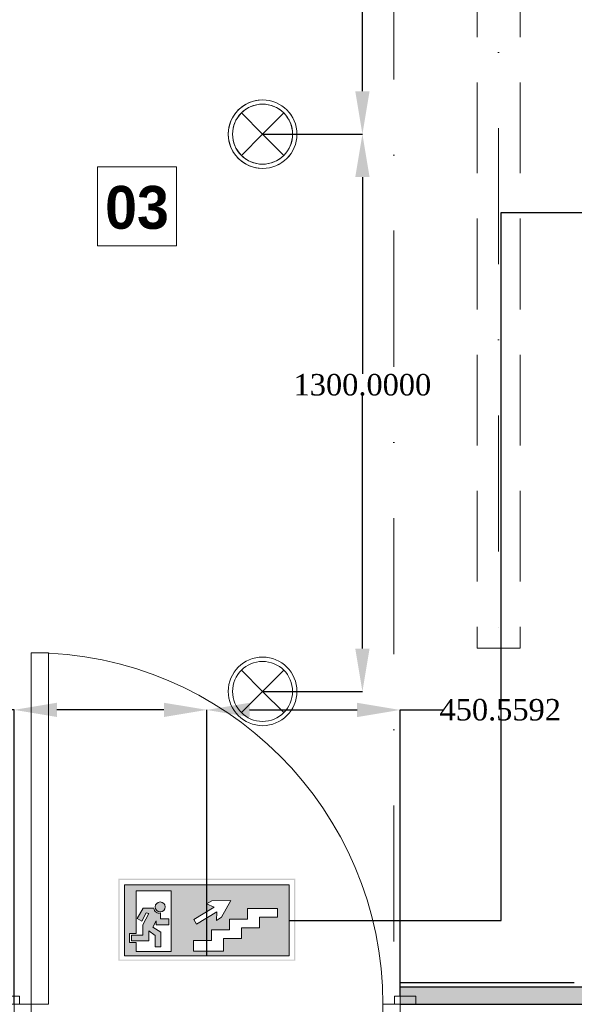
# Model space of a CAD drawing. Header units: inches. Extents: x -177438 to 34922, y -9538 to 55319.
# Tile 13 of 59: x -16003 to -14709, y 1392 to 3689. Entities that reach past the tile are written whole.
import ezdxf

# ---------------------------------------------------------------- set-up
doc = ezdxf.new("R2010")
doc.units = ezdxf.units.IN
doc.header["$MEASUREMENT"] = 0
doc.set_wipeout_variables(frame=1)
doc.linetypes.add('Dot & Dashed', pattern=[670.277762, 317.5, -176.388889, 0, -176.388874])
doc.linetypes.add('Hidden', pattern=[317.5, 211.666667, -105.833333])
for name, color, linetype in [('- ავარიული განათება', 7, 'Continuous'), ('- განათება', 7, 'Continuous'), ('Marker - Section', 7, 'Continuous'), ('New_Structural - Bearing', 7, 'Continuous'), ('Structural - Bearing', 7, 'Continuous')]:
    doc.layers.add(name, color=color, linetype=linetype)
for name, color, linetype, lineweight in [('Archicad Doors_Pen_No__1', 7, 'Continuous', 13), ('New_Annotation - Text_Pen_No__20', 1, 'Continuous', 0), ('New_Structural - Bearing_Pen_No__1', 7, 'Continuous', 13)]:
    doc.layers.add(name, color=color, linetype=linetype, lineweight=lineweight)
for name, color, linetype, lineweight, true_color in [('Marker - Section_Pen_No__108', 7, 'Continuous', 13, 0xfd8379), ('New_Interior - Lamp_Pen_No__77', 7, 'Continuous', 20, 0xffeb28), ('New_Structural - Bearing_Pen_No__102', 7, 'Continuous', 13, 0xcccccc), ('New_Structural - Bearing_Pen_No__255', 7, 'Continuous', 13, 0xe8e8e8), ('New_Structural - Bearing_Pen_No__5', 7, 'Continuous', 25, 0x40a5ff)]:
    doc.layers.add(name, color=color, linetype=linetype, lineweight=lineweight, true_color=true_color)
doc.styles.add('GENERATED_STYLE_4', font='txt')
doc.styles.get("Standard").update_dxf_attribs({"font": 'arial.ttf'})
doc.dimstyles.get("Standard").update_dxf_attribs({"dimtxt": 0.18, "dimasz": 0.18, "dimexe": 0.18, "dimexo": 0.0625, "dimgap": 0.09, "dimtad": 0, "dimtih": 1, "dimtoh": 1, "dimdec": 4, "dimzin": 0, "dimdsep": 46, "dimtxsty": 'Standard', "dimcen": 0.09, "dimadec": 0, "dimazin": 0, "dimtfac": 1, "dimtdec": 4, "dimtofl": 0, "dimtmove": 0, "dimatfit": 3, "dimfxl": 1, "dimtolj": 1, "dimtzin": 0, "dimarcsym": 0})

# ---------------------------------------------------------------- blocks, each defined once
blk = doc.blocks.new('Door')
at = {"layer": 'Archicad Doors_Pen_No__1', "color": 7, "linetype": 'Continuous', "lineweight": 13}
for p, q in [((370, 0), (370, 820)), ((370, 820), (410, 820)), ((410, 820), (410, 0)), ((-487, 0), (-487, 19)), ((-487, 19), (-437, 19)), ((-437, 0), (-487, 0)), ((-450, 0), (-487, 0)), ((-450, 0), (-487, 0)), ((-410, 0), (-450, 0)), ((-450, 0), (-450, -115)), ((-450, 0), (-450, -115)), ((-450, 0), (-450, -115)), ((-437, 19), (-437, 0)), ((-410, -115), (-410, 0)), ((410, 0), (370, 0)), ((450, 0), (410, 0)), ((410, 0), (410, -115)), ((437, 19), (487, 19)), ((437, 0), (437, 19)), ((487, 0), (437, 0)), ((450, -115), (450, 0)), ((450, 0), (450, -115)), ((450, 0), (450, -115)), ((450, 0), (487, 0)), ((450, 0), (487, 0)), ((487, 19), (487, 0)), ((-450, -200), (-450, -115)), ((-450, -115), (-425, -115)), ((-450, -115), (-410, -115)), ((-450, -115), (-450, -200)), ((-450, -115), (-450, -200)), ((-425, -115), (-425, -200)), ((410, -115), (450, -115)), ((425, -200), (425, -115)), ((425, -115), (450, -115)), ((450, -115), (450, -200)), ((450, -115), (450, -200)), ((450, -115), (450, -200)), ((-487, -219), (-487, -200)), ((-487, -200), (-437, -200)), ((-450, -200), (-487, -200)), ((-450, -200), (-487, -200)), ((-425, -200), (-450, -200)), ((-437, -200), (-437, -219)), ((450, -200), (425, -200)), ((437, -200), (487, -200)), ((437, -219), (437, -200)), ((450, -200), (487, -200)), ((450, -200), (487, -200)), ((487, -200), (487, -219)), ((-437, -219), (-487, -219)), ((487, -219), (437, -219))]:
    blk.add_line(p, q, dxfattribs=at)
blk.add_arc((410, 0), 820, 90, 180, dxfattribs=at)
blk = doc.blocks.new('Wall_8', base_point=(-41183.8, 22232.4))
at = {"layer": 'Archicad Doors_Pen_No__1', "color": 7, "linetype": 'Continuous', "lineweight": 13, "xscale": -1, "zscale": 1000}
blk.add_blockref('Door', (-46343.3, 22432.4), dxfattribs=at)
blk = doc.blocks.new('Wall_25', base_point=(-40983.8, 22432.4))
at = {"layer": 'New_Structural - Bearing_Pen_No__255', "linetype": 'Continuous', "lineweight": 13, "true_color": 0xe8e8e8}
blk.add_hatch(color=254, dxfattribs=at).paths.add_polyline_path([(-45436.9, 22472.5), (-45893.3, 22472.5), (-45893.3, 22432.5), (-45436.9, 22432.5)])
at = {"layer": 'New_Structural - Bearing_Pen_No__1', "color": 7, "linetype": 'Continuous', "lineweight": 13, "flags": 128}
for points in [[(-45893.3, 22472.5), (-45893.3, 22482.5)], [(-45893.3, 22432.5), (-45893.3, 22472.5)]]:
    blk.add_lwpolyline(points, dxfattribs=at)
at = {"layer": 'New_Structural - Bearing_Pen_No__5', "color": 161, "linetype": 'Continuous', "lineweight": 25, "true_color": 0x40a5ff}
blk.add_line((-45436.9, 22472.5), (-45893.3, 22472.5), dxfattribs=at)
at = {"layer": 'New_Structural - Bearing_Pen_No__5', "color": 161, "linetype": 'Continuous', "lineweight": 25, "true_color": 0x40a5ff, "flags": 128}
for points in [[(-45486.9, 22482.5), (-45893.3, 22482.5)], [(-45893.3, 22432.5), (-40983.8, 22432.4)]]:
    blk.add_lwpolyline(points, dxfattribs=at)
blk = doc.blocks.new('Beam_16', base_point=(-45663.5, 26488))
at = {"layer": 'New_Structural - Bearing_Pen_No__102', "color": 254, "linetype": 'Hidden', "lineweight": 13, "true_color": 0xcccccc}
for p, q in [((-45713.5, 26488), (-45713.5, 23263.3)), ((-45613.5, 26488), (-45613.5, 23263.3)), ((-45713.5, 23263.3), (-45613.5, 23263.3))]:
    blk.add_line(p, q, dxfattribs=at)
at = {"layer": 'New_Structural - Bearing_Pen_No__102', "color": 254, "linetype": 'Dot & Dashed', "lineweight": 13, "true_color": 0xcccccc}
blk.add_line((-45663.5, 26488), (-45663.5, 23263.3), dxfattribs=at)
blk = doc.blocks.new('Cutting Plane_3', base_point=(-45907.6, 11703.1))
at = {"layer": 'Marker - Section_Pen_No__108', "color": 11, "linetype": 'Dot & Dashed', "lineweight": 13, "true_color": 0xfd8379}
blk.add_line((-45907.6, 11853.1), (-45907.6, 40288), dxfattribs=at)
blk = doc.blocks.new('Recessed Spot')
at = {"layer": 'New_Interior - Lamp_Pen_No__77', "color": 2, "linetype": 'Continuous', "lineweight": 20, "true_color": 0xffeb28}
for q in [(-49.5, 49.5), (49.5, 49.5), (-49.5, -49.5), (49.5, -49.5)]:
    blk.add_line((0, 0), q, dxfattribs=at)
at = {"layer": 'New_Interior - Lamp_Pen_No__77', "color": 2, "linetype": 'Continuous', "lineweight": 20, "true_color": 0xffeb28, "flags": 128}
blk.add_lwpolyline([(80, 0, 1), (-80, 0, 1)], format="xyb", close=True, dxfattribs=at)
at = {"layer": 'New_Interior - Lamp_Pen_No__77', "color": 2, "linetype": 'Continuous', "lineweight": 20, "true_color": 0xffeb28}
blk.add_circle((0, 0), 70, dxfattribs=at)
blk = doc.blocks.new('*D837')
at = {"layer": '- განათება', "color": 0, "lineweight": -2, "transparency": 16777216}
for p, q in [((-15436.2, 4721.8), (-15203.3, 4721.8)), ((-15203.5, 4621.8), (-15203.5, 4162.3)), ((-15203.5, 3521.8), (-15203.5, 4111.1)), ((-15436.2, 3421.8), (-15203.3, 3421.8))]:
    blk.add_line(p, q, dxfattribs=at)
at = {"layer": '- განათება', "color": 0, "transparency": 16777216}
for points in [[(-15220.2, 4621.8), (-15186.8, 4621.8), (-15203.5, 4721.8)], [(-15220.2, 3521.8), (-15186.8, 3521.8), (-15203.5, 3421.8)]]:
    blk.add_solid(points, dxfattribs=at)
at = {"layer": 'Defpoints', "color": 0, "transparency": 16777216}
for p in [(-15436.3, 4721.8), (-15436.3, 3421.8), (-15203.5, 3421.8)]:
    blk.add_point(p, dxfattribs=at)
at = {"layer": '- განათება', "color": 0, "transparency": 16777216, "insert": (-15203.5, 4136.7), "char_height": 50, "attachment_point": 5}
blk.add_mtext('\\A1;{\\fSylfaen|b0|i0|c0|p18;1300.0000}', dxfattribs=at)
blk = doc.blocks.new('*D849')
at = {"layer": '- განათება', "color": 0, "lineweight": -2, "transparency": 16777216}
for p, q in [((-15436.2, 3421.8), (-15203.3, 3421.8)), ((-15203.5, 3321.8), (-15203.5, 2862.3)), ((-15203.5, 2221.8), (-15203.5, 2811.1)), ((-15436.2, 2121.8), (-15203.3, 2121.8))]:
    blk.add_line(p, q, dxfattribs=at)
at = {"layer": '- განათება', "color": 0, "transparency": 16777216}
for points in [[(-15220.2, 3321.8), (-15186.8, 3321.8), (-15203.5, 3421.8)], [(-15220.2, 2221.8), (-15186.8, 2221.8), (-15203.5, 2121.8)]]:
    blk.add_solid(points, dxfattribs=at)
at = {"layer": 'Defpoints', "color": 0, "transparency": 16777216}
for p in [(-15436.3, 3421.8), (-15436.3, 2121.8), (-15203.5, 2121.8)]:
    blk.add_point(p, dxfattribs=at)
at = {"layer": '- განათება', "color": 0, "transparency": 16777216, "insert": (-15203.5, 2836.7), "char_height": 50, "attachment_point": 5}
blk.add_mtext('\\A1;{\\fSylfaen|b0|i0|c0|p18;1300.0000}', dxfattribs=at)
blk = doc.blocks.new('AVARIULI GANATEBA')
at = {"layer": '- განათება', "color": 3, "linetype": 'Continuous', "lineweight": 20}
for q in [(-49.5, 49.5), (49.5, 49.5), (-49.5, -49.5), (49.5, -49.5)]:
    blk.add_line((0, 0), q, dxfattribs=at)
for major_axis, start_param, end_param in [((56.6, 56.6), 0.785398, 3.926991), ((-49.5, 49.5), 2.356194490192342, 8.639379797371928), ((56.6, 56.6), 3.926991, 7.068583)]:
    blk.add_ellipse((0, 0), major_axis=major_axis, ratio=1, start_param=start_param, end_param=end_param, dxfattribs=at)
blk = doc.blocks.new('EXIT AIRBINI KIBEEBZE')
at = {"layer": '- ავარიული განათება', "linetype": 'Continuous', "lineweight": 35}
h = blk.add_hatch(color=7, dxfattribs=at)
h.paths.add_polyline_path([(-11031.7, -11172.7), (-10619.2, -11172.7), (-10619.2, -10981.5), (-11031.7, -10981.5)])
h.paths.add_polyline_path([(-10621.8, -11170.4), (-11028.8, -11170.4), (-11028.8, -10984.2), (-10621.8, -10984.2)], flags=16)
h = blk.add_hatch(color=7, dxfattribs=at)
h.paths.add_polyline_path([(-11031.7, -11172.7), (-10619.2, -11172.7), (-10619.2, -10981.5), (-11031.7, -10981.5)])
h.paths.add_polyline_path([(-10621.8, -11170.4), (-11028.8, -11170.4), (-11028.8, -10984.2), (-10621.8, -10984.2)], flags=16)
at = {"layer": '- ავარიული განათება'}
h = blk.add_hatch(color=3, dxfattribs=at)
h.dxf.hatch_style = 1
h.paths.add_polyline_path([(-11017.2, -10995.8), (-11017.2, -11161.3), (-10633.7, -11161.3), (-10633.7, -10995.8)])
h.paths.add_polyline_path([(-10826.2, -11039.9), (-10814, -11032.6), (-10769.1, -11032), (-10790.8, -11071.2), (-10803.1, -11078.6), (-10801.7, -11058.9), (-10849.1, -11087.3), (-10855.7, -11076.3), (-10808.3, -11048)], flags=16)
h.paths.add_polyline_path([(-10908.7, -11140.5), (-10908.7, -11151.3), (-10990.5, -11151.3), (-10990.5, -11140.5), (-10990.5, -11130.1), (-11005.4, -11130.1), (-11005.4, -11109.3), (-10990.5, -11109.3), (-10990.5, -11009.4), (-10908.7, -11009.4)], flags=16)
h.paths.add_polyline_path([(-10922.4, -11047.2, -1), (-10945.6, -11047.2, -1)], flags=0)
h.paths.add_polyline_path([(-10913.6, -11075.2), (-10913.6, -11089.1), (-10943.9, -11089.1), (-10943.9, -11079.3), (-10951.2, -11094.3), (-10932.4, -11105.8), (-10932.4, -11140.5), (-10945.9, -11140.5), (-10945.9, -11113.5), (-10960.9, -11103.2), (-10960.9, -11126.2), (-11001.3, -11126.2), (-11001.3, -11113.2), (-10974.6, -11113.2), (-10974.6, -11088.8), (-10960.7, -11062.8), (-10967.1, -11061.1), (-10977.3, -11080.3), (-10988.1, -11074.1), (-10974.2, -11050.4), (-10948.7, -11050.4, 0.505536), (-10933.3, -11061), (-10933.3, -11075.2)], flags=0)
h.paths.add_polyline_path([(-10814.5, -11100.5), (-10772.7, -11100.5), (-10772.7, -11075.5), (-10730.9, -11075.5), (-10730.9, -11050.5), (-10689.2, -11050.5), (-10660.8, -11050.5), (-10660.8, -11071.1), (-10702.6, -11071.1), (-10702.6, -11096.1), (-10744.4, -11096.1), (-10744.4, -11121.1), (-10786.2, -11121.1), (-10786.2, -11150.6), (-10828, -11150.6), (-10856.3, -11150.6), (-10856.3, -11125.5), (-10814.5, -11125.5)], flags=16)
h = blk.add_hatch(color=3, dxfattribs=at)
h.dxf.hatch_style = 1
h.paths.add_polyline_path([(-10974.6, -11088.8), (-10974.6, -11113.2), (-11001.3, -11113.2), (-11001.3, -11126.2), (-10960.9, -11126.2), (-10960.9, -11103.2), (-10945.9, -11113.5), (-10945.9, -11140.5), (-10932.4, -11140.5), (-10932.4, -11105.8), (-10951.2, -11094.3), (-10943.9, -11079.3), (-10943.9, -11089.1), (-10913.6, -11089.1), (-10913.6, -11075.2), (-10933.3, -11075.2), (-10933.3, -11061, -0.505536), (-10948.7, -11050.4), (-10974.2, -11050.4), (-10988.1, -11074.1), (-10977.3, -11080.3), (-10967.1, -11061.1), (-10960.7, -11062.8)])
h.paths.add_polyline_path([(-10922.4, -11047.2, 1), (-10945.6, -11047.2, 1)])
at = {"layer": '- ავარიული განათება', "color": 7, "linetype": 'Continuous', "lineweight": 13}
for p, q in [((-10633.7, -10995.8), (-11017.2, -10995.8)), ((-11017.2, -10995.8), (-11017.2, -11161.3)), ((-10633.7, -10995.8), (-11017.2, -10995.8)), ((-11017.2, -10995.8), (-11017.2, -11161.3)), ((-10633.7, -11161.3), (-10633.7, -10995.8)), ((-10633.7, -11161.3), (-10633.7, -10995.8)), ((-10908.7, -11009.4), (-10990.5, -11009.4)), ((-10990.5, -11009.4), (-10990.5, -11109.3)), ((-10908.7, -11009.4), (-10990.5, -11009.4)), ((-10990.5, -11009.4), (-10990.5, -11109.3)), ((-10908.7, -11140.5), (-10908.7, -11009.4)), ((-10908.7, -11140.5), (-10908.7, -11009.4)), ((-10974.2, -11050.4), (-10988.1, -11074.1)), ((-10974.2, -11050.4), (-10988.1, -11074.1)), ((-10977.3, -11080.3), (-10967.1, -11061.1)), ((-10977.3, -11080.3), (-10967.1, -11061.1)), ((-10960.7, -11062.8), (-10974.6, -11088.8)), ((-10960.7, -11062.8), (-10974.6, -11088.8)), ((-10948.7, -11050.4), (-10974.2, -11050.4)), ((-10948.7, -11050.4), (-10974.2, -11050.4)), ((-10967.1, -11061.1), (-10960.7, -11062.8)), ((-10967.1, -11061.1), (-10960.7, -11062.8)), ((-10933.3, -11075.2), (-10933.3, -11061)), ((-10933.3, -11075.2), (-10933.3, -11061)), ((-10988.1, -11074.1), (-10977.3, -11080.3)), ((-10988.1, -11074.1), (-10977.3, -11080.3)), ((-10974.6, -11088.8), (-10974.6, -11113.2)), ((-10974.6, -11088.8), (-10974.6, -11113.2)), ((-10951.2, -11094.3), (-10943.9, -11079.3)), ((-10951.2, -11094.3), (-10943.9, -11079.3)), ((-10932.4, -11105.8), (-10951.2, -11094.3)), ((-10932.4, -11105.8), (-10951.2, -11094.3)), ((-10943.9, -11079.3), (-10943.9, -11089.1)), ((-10943.9, -11079.3), (-10943.9, -11089.1)), ((-10943.9, -11089.1), (-10913.6, -11089.1)), ((-10943.9, -11089.1), (-10913.6, -11089.1)), ((-10913.6, -11075.2), (-10933.3, -11075.2)), ((-10913.6, -11075.2), (-10933.3, -11075.2)), ((-10913.6, -11089.1), (-10913.6, -11075.2)), ((-10913.6, -11089.1), (-10913.6, -11075.2)), ((-10974.6, -11113.2), (-11001.3, -11113.2)), ((-11001.3, -11113.2), (-11001.3, -11126.2)), ((-10974.6, -11113.2), (-11001.3, -11113.2)), ((-11001.3, -11113.2), (-11001.3, -11126.2)), ((-10960.9, -11126.2), (-10960.9, -11103.2)), ((-10960.9, -11103.2), (-10945.9, -11113.5)), ((-10960.9, -11126.2), (-10960.9, -11103.2)), ((-10960.9, -11103.2), (-10945.9, -11113.5)), ((-10945.9, -11113.5), (-10945.9, -11140.5)), ((-10945.9, -11113.5), (-10945.9, -11140.5)), ((-10932.4, -11140.5), (-10932.4, -11105.8)), ((-10932.4, -11140.5), (-10932.4, -11105.8)), ((-11001.3, -11126.2), (-10960.9, -11126.2)), ((-11001.3, -11126.2), (-10960.9, -11126.2)), ((-10990.5, -11130.1), (-10990.5, -11140.5)), ((-10990.5, -11130.1), (-10990.5, -11140.5)), ((-10945.9, -11140.5), (-10932.4, -11140.5)), ((-10945.9, -11140.5), (-10932.4, -11140.5)), ((-11017.2, -11161.3), (-10633.7, -11161.3)), ((-11017.2, -11161.3), (-10633.7, -11161.3)), ((-10990.5, -11151.3), (-10908.7, -11151.3)), ((-10990.5, -11151.3), (-10908.7, -11151.3))]:
    blk.add_line(p, q, dxfattribs=at)
at = {"layer": '- ავარიული განათება', "color": 7, "lineweight": 0}
for p, q in [((-10808.3, -11048), (-10855.7, -11076.3)), ((-10826.2, -11039.9), (-10814, -11032.6)), ((-10808.3, -11048), (-10826.2, -11039.9)), ((-10814, -11032.6), (-10769.1, -11032)), ((-10790.8, -11071.2), (-10769.1, -11032)), ((-10801.7, -11058.9), (-10849.1, -11087.3)), ((-10803.1, -11078.6), (-10801.7, -11058.9)), ((-10803.1, -11078.6), (-10790.8, -11071.2)), ((-10689.2, -11050.5), (-10730.9, -11050.5)), ((-10730.9, -11050.5), (-10730.9, -11075.5)), ((-10702.6, -11096.1), (-10702.6, -11071.1)), ((-10702.6, -11071.1), (-10660.8, -11071.1)), ((-10660.8, -11050.5), (-10689.2, -11050.5)), ((-10660.8, -11071.1), (-10660.8, -11050.5)), ((-10849.1, -11087.3), (-10855.7, -11076.3)), ((-10730.9, -11075.5), (-10772.7, -11075.5)), ((-10772.7, -11075.5), (-10772.7, -11100.5)), ((-10990.5, -11109.3), (-11005.4, -11109.3)), ((-11005.4, -11109.3), (-11005.4, -11130.1)), ((-10772.7, -11100.5), (-10814.5, -11100.5)), ((-10814.5, -11100.5), (-10814.5, -11125.5)), ((-10744.4, -11121.1), (-10744.4, -11096.1)), ((-10744.4, -11096.1), (-10702.6, -11096.1)), ((-10990.5, -11130.1), (-11005.4, -11130.1)), ((-10990.5, -11140.5), (-10990.5, -11151.3)), ((-10908.7, -11140.5), (-10908.7, -11151.3)), ((-10814.5, -11125.5), (-10856.3, -11125.5)), ((-10856.3, -11125.5), (-10856.3, -11150.6)), ((-10786.2, -11150.6), (-10786.2, -11121.1)), ((-10786.2, -11121.1), (-10744.4, -11121.1)), ((-10856.3, -11150.6), (-10828, -11150.6)), ((-10828, -11150.6), (-10828, -11150.6)), ((-10828, -11150.6), (-10828, -11150.6)), ((-10828, -11150.6), (-10786.2, -11150.6))]:
    blk.add_line(p, q, dxfattribs=at)
at = {"layer": '- ავარიული განათება', "color": 7, "linetype": 'Continuous', "lineweight": 13}
for centre, start, end in [((-10934, -11047.2), 360, 180), ((-10934, -11047.2), 360, 180), ((-10934, -11047.2), 180, 0), ((-10934, -11047.2), 180, 0), ((-10937.1, -11050), 181.7955, 289.0684), ((-10937.1, -11050), 181.7955, 289.0684)]:
    blk.add_arc(centre, 11.6, start, end, dxfattribs=at)
blk = doc.blocks.new('*D1115')
at = {"layer": '- ავარიული განათება', "color": 0, "lineweight": -2, "transparency": 16777216}
for p, q in [((-15566.4, 1504.9), (-15566.4, 2078.7)), ((-15466.4, 2078.5), (-15215.8, 2078.5)), ((-15115.8, 1410.8), (-15115.8, 2078.7)), ((-15115.8, 2078.5), (-15015.8, 2078.5))]:
    blk.add_line(p, q, dxfattribs=at)
at = {"layer": '- ავარიული განათება', "color": 0, "transparency": 16777216}
for points in [[(-15466.4, 2095.2), (-15466.4, 2061.8), (-15566.4, 2078.5)], [(-15215.8, 2095.2), (-15215.8, 2061.8), (-15115.8, 2078.5)]]:
    blk.add_solid(points, dxfattribs=at)
at = {"layer": 'Defpoints', "color": 0, "transparency": 16777216}
for p in [(-15566.4, 2078.5), (-15566.4, 1504.8), (-15115.8, 1410.7)]:
    blk.add_point(p, dxfattribs=at)
at = {"layer": '- ავარიული განათება', "color": 0, "transparency": 16777216, "insert": (-14882.1, 2078.5), "char_height": 50, "attachment_point": 5}
blk.add_mtext('\\A1;{\\fSylfaen|b0|i0|c0|p18;450.5592}', dxfattribs=at)
blk = doc.blocks.new('*D1117')
at = {"layer": '- ავარიული განათება', "color": 0, "lineweight": -2, "transparency": 16777216}
for p, q in [((-16015.8, 2078.7), (-16115.8, 2078.7)), ((-16015.8, 1391.8), (-16015.8, 2078.9)), ((-15666.4, 2078.7), (-15915.8, 2078.7)), ((-15566.4, 1504.9), (-15566.4, 2078.9))]:
    blk.add_line(p, q, dxfattribs=at)
at = {"layer": '- ავარიული განათება', "color": 0, "transparency": 16777216}
for points in [[(-15915.8, 2095.3), (-15915.8, 2062), (-16015.8, 2078.7)], [(-15666.4, 2095.3), (-15666.4, 2062), (-15566.4, 2078.7)]]:
    blk.add_solid(points, dxfattribs=at)
at = {"layer": 'Defpoints', "color": 0, "transparency": 16777216}
for p in [(-16015.8, 2078.7), (-15566.4, 1504.8), (-16015.8, 1391.8)]:
    blk.add_point(p, dxfattribs=at)
at = {"layer": '- ავარიული განათება', "color": 0, "transparency": 16777216, "insert": (-16250, 2078.7), "char_height": 50, "attachment_point": 5}
blk.add_mtext('\\A1;{\\fSylfaen|b0|i0|c0|p18;449.4408}', dxfattribs=at)

msp = doc.modelspace()

# ---------------------------------------------------------------- block references
at = {"layer": '- ავარიული განათება'}
msp.add_blockref('EXIT AIRBINI KIBEEBZE', (-4740.90978, 12666.1368), dxfattribs=at)
at = {"layer": '- განათება', "color": 1}
msp.add_blockref('AVARIULI GANATEBA', (-15436.28398, 3421.75872), dxfattribs=at)
at = {"layer": '- განათება', "color": 2, "linetype": 'Continuous', "lineweight": 20, "true_color": 0xffeb28, "zscale": 1000}
for p in [(-15436.28398, 3421.75872), (-15436.28398, 2121.75872)]:
    msp.add_blockref('Recessed Spot', p, dxfattribs=at)
at = {"layer": 'New_Structural - Bearing', "color": 254, "lineweight": 13, "true_color": 0xcccccc}
msp.add_blockref('Beam_16', (-14885.96448, 5447.28394), dxfattribs=at)
at = {"layer": 'New_Structural - Bearing', "color": 7, "lineweight": 35}
msp.add_blockref('Wall_25', (-10206.28398, 1391.73756), dxfattribs=at)
at = {"layer": 'Structural - Bearing', "color": 7, "lineweight": 35}
msp.add_blockref('Wall_8', (-10406.28398, 1191.73756), dxfattribs=at)

# ---------------------------------------------------------------- dimensions: what is measured, and where the dimension line sits
at = {"layer": '- ავარიული განათება', "color": 1}
dim = msp.add_linear_dim(base=(-16015.7992156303, 2078.68), p1=(-15566.3583658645, 1504.8477917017), p2=(-16015.7992156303, 1391.7626006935), angle=180, text='{\\fSylfaen|b0|i0|c0|p18;<>}', dimstyle='Standard', override={"dimtxt": 50, "dimasz": 100}, dxfattribs=at)
dim.commit()
dim.dimension.update_dxf_attribs({"geometry": '*D1117', "text_midpoint": (-16249.9656487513, 2078.68), "dimtype": 160})

# ---------------------------------------------------------------- wipeouts: each hides what was drawn before it
at = {"color": 1, "linetype": 'Continuous', "lineweight": 0, "ltscale": 262387.175463}
msp.add_wipeout([(-15820.96504, 3161.10685), (-15637.25577, 3161.10685), (-15637.25577, 3345.95621), (-15820.96504, 3345.95621)], dxfattribs=at).dxf.layer = 'New_Annotation - Text_Pen_No__20'

# ---------------------------------------------------------------- next in the draw order: linework, layer by layer
at = {"layer": 'New_Annotation - Text_Pen_No__20', "color": 1, "linetype": 'Continuous', "lineweight": 0, "flags": 128}
msp.add_lwpolyline([(-15820.96504, 3161.10685), (-15637.25577, 3161.10685), (-15637.25577, 3345.95621), (-15820.96504, 3345.95621), (-15820.96504, 3161.10685)], close=True, dxfattribs=at)

# ---------------------------------------------------------------- next in the draw order: block references
at = {"layer": 'Marker - Section', "color": 11, "lineweight": 13, "true_color": 0xfd8379}
msp.add_blockref('Cutting Plane_3', (-15130.06954, -9337.64184), dxfattribs=at)

# ---------------------------------------------------------------- next in the draw order: texts
at = {"layer": 'New_Annotation - Text_Pen_No__20', "color": 1, "linetype": 'Continuous', "lineweight": 0, "insert": (-15729.1104, 3301.03501), "char_height": 100, "attachment_point": 2, "style": 'GENERATED_STYLE_4'}
msp.add_mtext('\\A1;{\\pqc;\\fBOG 2018|b1|i0|c0|p0;\\W1.000000;0\\fBOG 2018|b1|i0|c0|p0;\\W1.000000;3}', dxfattribs=at)

# ---------------------------------------------------------------- next in the draw order: linework, layer by layer
at = {"layer": '- ავარიული განათება', "color": 3}
msp.add_lwpolyline([(-15374.57726, 1587.58685), (-14879.60565, 1587.58685), (-14879.60565, 3238.85922), (-14297.28315, 3238.85922)], dxfattribs=at)

# ---------------------------------------------------------------- next in the draw order: dimensions: what is measured, and where the dimension line sits
at = {"layer": '- ავარიული განათება', "color": 1}
dim = msp.add_linear_dim(base=(-15566.35837, 2078.5), p1=(-15115.79913, 1410.73756), p2=(-15566.35837, 1504.84779), angle=180, text='{\\fSylfaen|b0|i0|c0|p18;<>}', dimstyle='Standard', override={"dimtxt": 50, "dimasz": 100}, dxfattribs=at)
dim.commit()
dim.dimension.update_dxf_attribs({"geometry": '*D1115', "text_midpoint": (-14882.14579, 2078.5), "dimtype": 160})
at = {"layer": '- განათება', "color": 1}
for base, p1, p2, picture, middle in [((-15203.5, 3421.75872), (-15436.28398, 4721.75872), (-15436.28398, 3421.75872), '*D837', (-15203.5, 4136.69873)), ((-15203.5, 2121.75872), (-15436.28398, 3421.75872), (-15436.28398, 2121.75872), '*D849', (-15203.5, 2836.69873))]:
    dim = msp.add_linear_dim(base=base, p1=p1, p2=p2, angle=270, text='{\\fSylfaen|b0|i0|c0|p18;<>}', dimstyle='Standard', override={"dimtxt": 50, "dimasz": 100}, dxfattribs=at)
    dim.commit()
    dim.dimension.update_dxf_attribs({"geometry": picture, "text_midpoint": middle, "dimtype": 160})

doc.saveas('drawing.dxf')
